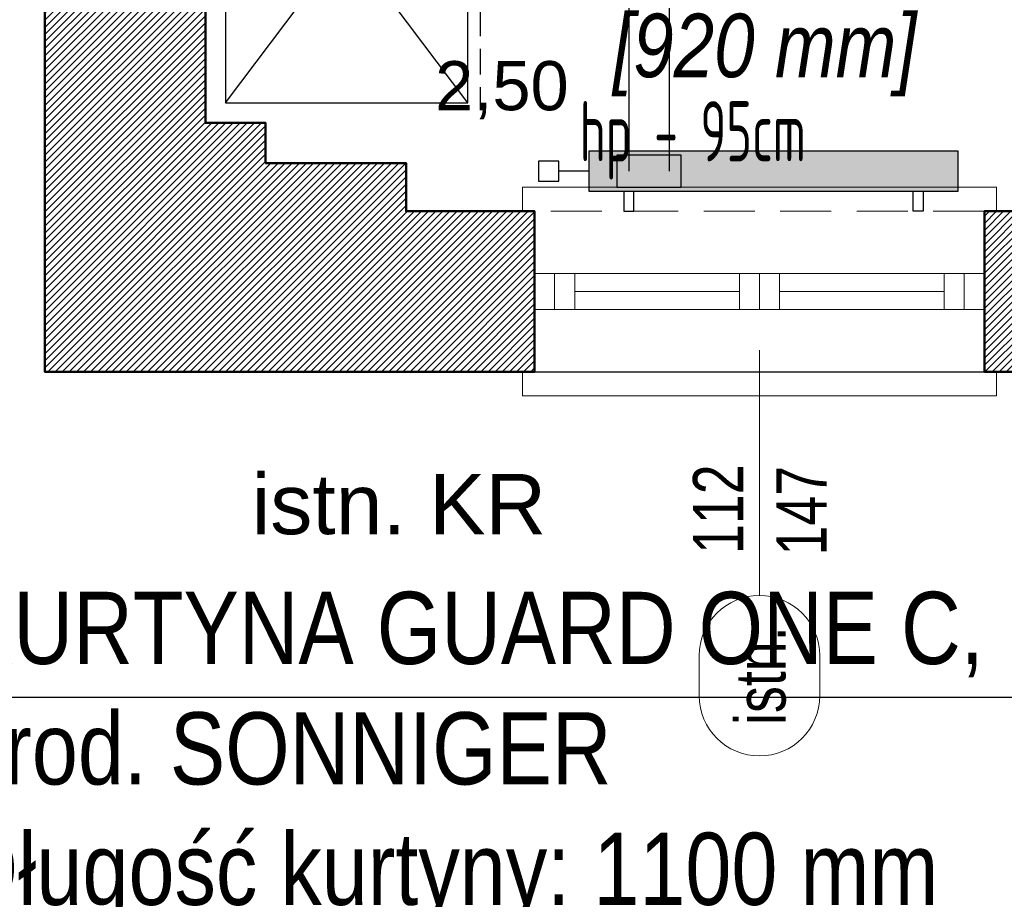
# Model space of a CAD drawing. Header units: centimetres. Extents: x -2715 to 104803, y -2927 to 32152.
# Tile 8 of 72: x 86209 to 86455, y -620 to -401. Entities that reach past the tile are written whole.
import ezdxf
from ezdxf.enums import TextEntityAlignment as Align
from ezdxf.lldxf.tags import DXFTag

# ---------------------------------------------------------------- set-up
doc = ezdxf.new("R2010")
doc.units = ezdxf.units.CM
doc.header["$MEASUREMENT"] = 0
doc.linetypes.add('HIDDENX2', pattern=[19.05, 12.7, -6.35])
doc.linetypes.add('KRESKOWA', pattern=[19.05, 12.7, -6.35])
for name, color, linetype, lineweight in [('0_TXT', 252, 'Continuous', 15), ('1_ hatch', 252, 'Continuous', 9), ('1_ wall STRUCT', 252, 'Continuous', 50), ('1_ windows', 252, 'Continuous', 15), ('2_ doors description proj.', 252, 'Continuous', 15), ('2_ windows description proj.', 252, 'Continuous', 15), ('A_szpilki okna', 252, 'Continuous', 13)]:
    doc.layers.add(name, color=color, linetype=linetype, lineweight=lineweight)
for name, color, linetype in [('3_KRATA_okno istn.', 252, 'ZIGZAG'), ('_IS_sanitarne.opis', 105, 'Continuous'), ('IS_Grzejniki_Plan_rzut', 90, 'SOLID'), ('IS_Powrót', 240, 'Continuous'), ('IS_Text_Armatury_Therm', 7, 'Continuous'), ('IS_Text_Odbiornikow_Therm', 7, 'Continuous'), ('IS_Zasilanie', 240, 'SOLID')]:
    doc.layers.add(name, color=color, linetype=linetype)
doc.layers.add('IS_Armatura_podłączeniowa_grz._dolnozas.', color=7, linetype='SOLID', true_color=0x000000)
doc.layers.add('IS_Armatura_Therm', color=7, linetype='SOLID', true_color=0x000000)
doc.styles.add('BIKTS', font='bikromsw.shx', dxfattribs={"width": 0.85})
doc.styles.get("Standard").update_dxf_attribs({"font": 'ARIALN.TTF'})
doc.styles.add('TXT3', font='geniso.shx', dxfattribs={"width": 0.75})
doc.styles.add('txt_1', font='ARIALN.TTF')
doc.styles.add('TXT_D', font='arial.ttf')
tags = doc.linetypes.add('Dash', pattern=[15, 10, -5]).pattern_tags.tags
tags[6:7] = [DXFTag(74, 4), DXFTag(75, 0), DXFTag(340, '0'), DXFTag(46, 0.0), DXFTag(50, 0.0), DXFTag(44, 0.0), DXFTag(45, 0.0)]
tags[4:5] = [DXFTag(74, 4), DXFTag(75, 0), DXFTag(340, '0'), DXFTag(46, 0.0), DXFTag(50, 0.0), DXFTag(44, 0.0), DXFTag(45, 0.0)]
tags = doc.linetypes.add('SOLID', pattern=[10, 10, 0]).pattern_tags.tags
tags[6:7] = [DXFTag(74, 4), DXFTag(75, 0), DXFTag(340, '0'), DXFTag(46, 0.0), DXFTag(50, 0.0), DXFTag(44, 0.0), DXFTag(45, 0.0)]
tags[4:5] = [DXFTag(74, 4), DXFTag(75, 0), DXFTag(340, '0'), DXFTag(46, 0.0), DXFTag(50, 0.0), DXFTag(44, 0.0), DXFTag(45, 0.0)]
doc.linetypes.add('ZIGZAG', pattern='A,0.0001,-0.2,[131,IS_LineDef.shx,S=0.2,R=0,X=-0.2,Y=0],-0.4,[131,IS_LineDef.shx,S=0.2,R=180,X=0.2,Y=0],-0.2', length=0.8001)

# ---------------------------------------------------------------- blocks, each defined once
blk = doc.blocks.new('VFDGFHGF')
at = {"color": 7}
for points in [[(67888.88, -1370.49), (67891.88, -1370.49), (67891.88, -1364.49), (67773.88, -1364.49), (67773.88, -1367.49), (67773.88, -1370.49), (67776.88, -1370.49)], [(67888.88, -1410.49), (67891.88, -1410.49), (67891.88, -1416.49), (67773.88, -1416.49), (67773.88, -1416.49), (67773.88, -1410.49), (67776.88, -1410.49)]]:
    blk.add_lwpolyline(points, dxfattribs=at)
at = {"color": 253, "linetype": 'HIDDENX2'}
for points in [[(67888.88, -1370.49), (67776.88, -1370.49)], [(67888.88, -1410.49), (67776.88, -1410.49)]]:
    blk.add_lwpolyline(points, dxfattribs=at)
for points in [[(67781.88, -1394.99), (67776.88, -1394.99), (67776.88, -1385.99), (67781.88, -1385.99), (67781.88, -1394.99)], [(67827.88, -1385.99), (67781.88, -1385.99)], [(67786.88, -1394.99), (67781.88, -1394.99), (67781.88, -1385.99), (67786.88, -1385.99), (67786.88, -1394.99)], [(67832.88, -1394.99), (67827.88, -1394.99), (67827.88, -1385.99), (67832.88, -1385.99), (67832.88, -1394.99)], [(67837.88, -1394.99), (67832.88, -1394.99), (67832.88, -1385.99), (67837.88, -1385.99), (67837.88, -1394.99)], [(67883.88, -1385.99), (67837.88, -1385.99)], [(67883.88, -1394.99), (67878.88, -1394.99), (67878.88, -1385.99), (67883.88, -1385.99), (67883.88, -1394.99)], [(67888.88, -1394.99), (67883.88, -1394.99), (67883.88, -1385.99), (67888.88, -1385.99), (67888.88, -1394.99)], [(67827.88, -1390.49), (67786.88, -1390.49)], [(67878.88, -1390.49), (67837.88, -1390.49)], [(67827.88, -1394.99), (67781.88, -1394.99)], [(67883.88, -1394.99), (67837.88, -1394.99)]]:
    blk.add_lwpolyline(points)
blk = doc.blocks.new('Spilka_okno_pod')
blk.add_line((0, -61.07), (0, 0))
blk.add_lwpolyline([(15, -76.07, 1), (-15, -76.07), (-15, -86.07, 1), (15, -86.07)], format="xyb", close=True)
at = {"style": 'BIKTS', "width": 0.8}
blk.add_attdef('SZEROK', text='', height=8, rotation=90, dxfattribs=at).set_placement((-4.4, -33.48), align=Align.CENTER)
blk.add_attdef('WYSOK', text='', height=8, rotation=90, dxfattribs=at).set_placement((4.75, -33.48), align=Align.TOP_CENTER)
blk.add_attdef('OZN', text='', height=8, rotation=90, dxfattribs=at).set_placement((0, -81.07), align=Align.MIDDLE)
blk = doc.blocks.new('S.1')
at = {"true_color": 0xfcfcfc}
h = blk.add_hatch(dxfattribs=at)
h.set_pattern_fill('ANSI31', scale=0.05)
h.set_pattern_definition([(45, (-57912.97143, -8637.7814), (-0.1122532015, 0.1122532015), [])])
edge = h.paths.add_edge_path()
edge.add_arc((40.05, -30.2), 15, 0, 360)
for points in [[(80.1, 0), (0, -60.4)], [(80.1, -60.4), (0, 0)], [(80.1, -60.4), (0, -60.4), (0, 0), (80.1, 0), (80.1, -60.4)]]:
    blk.add_lwpolyline(points)
at = {"linetype": 'KRESKOWA', "ltscale": 0.5}
blk.add_lwpolyline([(0, -63.4), (80.1, -63.4)], dxfattribs=at)
at = {"color": 1}
blk.add_circle((40.05, -30.2), 15, dxfattribs=at)
at = {"color": 1, "style": 'txt_1', "width": 0.6, "flags": 4}
blk.add_attdef('A.1', (31.4, -36.81), '', height=15, dxfattribs=at)

msp = doc.modelspace()

# ---------------------------------------------------------------- hatches: boundary and pattern name
at = {"layer": '1_ hatch'}
h = msp.add_hatch(dxfattribs=at)
h.set_pattern_fill('ANSI31', color=256, scale=10)
h.paths.add_polyline_path([(86215.55, -40.07), (86255.55, -40.07), (86255.55, -126.07), (86306.55, -126.07), (86306.55, -150.07), (86255.55, -150.07), (86255.55, -427.07), (86270.55, -427.07), (86270.55, -437.07), (86305.55, -437.07), (86305.55, -449.07), (86337.55, -449.07), (86337.55, -489.07), (86215.55, -489.07)])
h = msp.add_hatch(dxfattribs=at)
h.set_pattern_fill('ANSI31', color=256, scale=10)
h.paths.add_polyline_path([(86474.55, -428.07), (86474.55, -449.07), (86449.55, -449.07), (86449.55, -489.07), (86498.55, -489.07), (86498.55, -449.07), (86498.55, -428.07)])
at = {"layer": 'IS_Grzejniki_Plan_rzut'}
msp.add_hatch(color=256, dxfattribs=at).paths.add_polyline_path([(86351.04, -444.07), (86443.04, -444.07), (86443.04, -434.07), (86351.04, -434.07)])

# ---------------------------------------------------------------- linework, layer by layer
at = {"layer": '1_ wall STRUCT'}
msp.add_lwpolyline([(86215.55, -40.07), (86255.55, -40.07), (86255.55, -126.07), (86306.55, -126.07), (86306.55, -150.07), (86255.55, -150.07), (86255.55, -427.07), (86270.55, -427.07), (86270.55, -437.07), (86305.55, -437.07), (86305.55, -449.07), (86305.55, -449.07), (86337.55, -449.07), (86337.55, -489.07), (86215.55, -489.07)], close=True, dxfattribs=at)
msp.add_lwpolyline([(86474.55, -428.07), (86474.55, -449.07), (86449.55, -449.07), (86449.55, -489.07), (86498.55, -489.07), (86498.55, -449.07), (86498.55, -428.07), (86474.55, -428.07)], dxfattribs=at)
at = {"layer": '3_KRATA_okno istn.', "linetype": 'ZIGZAG', "ltscale": 15}
msp.add_lwpolyline([(86337.55, -489.07), (86449.55, -489.07)], dxfattribs=at)
at = {"layer": 'IS_Armatura_podłączeniowa_grz._dolnozas.'}
msp.add_lwpolyline([(86358.04, -443.07), (86374.04, -443.07), (86374.04, -435.07), (86358.04, -435.07), (86358.04, -443.07)], dxfattribs=at)
at = {"layer": 'IS_Armatura_Therm'}
for points in [[(86343.54, -436.57), (86338.54, -436.57), (86338.54, -441.57), (86343.54, -441.57), (86343.54, -436.57)], [(86351.04, -439.07), (86343.54, -439.07)]]:
    msp.add_lwpolyline(points, dxfattribs=at)
at = {"layer": 'IS_Grzejniki_Plan_rzut'}
for points in [[(86351.04, -444.07), (86443.04, -444.07), (86443.04, -434.07), (86351.04, -434.07), (86351.04, -444.07)], [(86359.79, -444.07), (86359.79, -449.07), (86362.29, -449.07), (86362.29, -444.07)], [(86434.29, -444.07), (86434.29, -449.07), (86431.79, -449.07), (86431.79, -444.07)]]:
    msp.add_lwpolyline(points, dxfattribs=at)
at = {"layer": 'IS_Powrót', "linetype": 'Dash'}
msp.add_lwpolyline([(86361.04, -350.21), (86361.04, -439.07)], dxfattribs=at)
at = {"layer": 'IS_Zasilanie'}
msp.add_lwpolyline([(86371.04, -361.37), (86371.04, -439.07)], dxfattribs=at)

# ---------------------------------------------------------------- block references
at = {"linetype": 'KRESKOWA'}
ref = msp.add_blockref('S.1', (86260.55, -341.97), dxfattribs=dict(at, xscale=-1, rotation=89.99999999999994))
ref.add_attrib('A.1', '1-58', (86283.76, -368.66), dxfattribs={"color": 1, "height": 14, "rotation": 270, "style": 'txt_1', "width": 0.6})
at = {"layer": '1_ windows'}
msp.add_blockref('VFDGFHGF', (18560.66, 921.42), dxfattribs=at)
at = {"layer": '2_ windows description proj.'}
ref = msp.add_blockref('Spilka_okno_pod', (86393.55, -483.71), dxfattribs=dict(at, xscale=-1))
ref.add_attrib('WYSOK', '147', dxfattribs={"layer": 'A_szpilki okna', "color": 7, "height": 12.5, "rotation": 90, "style": 'BIKTS', "width": 0.8}).set_placement((86397.74, -523.67), align=Align.TOP_CENTER)
ref.add_attrib('SZEROK', '112', dxfattribs={"layer": 'A_szpilki okna', "color": 7, "height": 12.5, "rotation": 90, "style": 'BIKTS', "width": 0.8}).set_placement((86389.49, -523.29), align=Align.CENTER)
ref.add_attrib('OZN', 'istn.', dxfattribs={"layer": 'A_szpilki okna', "color": 7, "height": 12.5, "rotation": 90, "style": 'BIKTS', "width": 0.8}).set_placement((86393.55, -564.78), align=Align.MIDDLE)

# ---------------------------------------------------------------- texts
at = {"layer": '0_TXT', "insert": (86267.06, -514.53), "char_height": 15, "width": 75.0214, "attachment_point": 1, "style": 'TXT_D', "bg_fill": 3, "box_fill_scale": 1, "bg_fill_color": 256, "bg_fill_transparency": 0}
msp.add_mtext('istn. KR', dxfattribs=at)
at = {"layer": '2_ doors description proj.', "insert": (86348.77, -441.18), "char_height": 15, "attachment_point": 7, "line_spacing_factor": 0.814815, "style": 'TXT3'}
msp.add_mtext('{\\W0.65;hp - 95cm}', dxfattribs=at)
at = {"layer": '_IS_sanitarne.opis', "insert": (86194.01, -543.88), "char_height": 18, "width": 541.2319, "attachment_point": 1}
msp.add_mtext('\\pxt4;\\fArial Narrow|b0|i0|c238;KURTYNA GUARD ONE C,\\Pprod. SONNIGER\\P\\pt;Długość kurtyny: 1100 mm\\PMax. przepływ powietrza: 2100 m3/h\\PMax. wysokość montażu: 2,9 m\\PZasilanie: 230 V/50 Hz\\PPobór prądu: 0,7 A\\PWaga: 11,7 kg', dxfattribs=at)
at = {"layer": 'IS_Text_Armatury_Therm', "linetype": 'SOLID', "insert": (86346.04, -426.19), "char_height": 12.24, "attachment_point": 9}
msp.add_mtext('\\fArial|b0|i0;2,50  ', dxfattribs=at)
at = {"layer": 'IS_Text_Odbiornikow_Therm', "linetype": 'SOLID', "insert": (86357.04, -420.47), "char_height": 15.84, "attachment_point": 7}
msp.add_mtext('\\fArial Narrow|b0|i1;[920 mm]', dxfattribs=at)

# ---------------------------------------------------------------- next in the draw order: linework, layer by layer
at = {"layer": '_IS_sanitarne.opis'}
msp.add_lwpolyline([(86528.24, -442.87), (86528.24, -570.18), (86186.26, -570.18)], dxfattribs=at)

doc.saveas('drawing.dxf')
